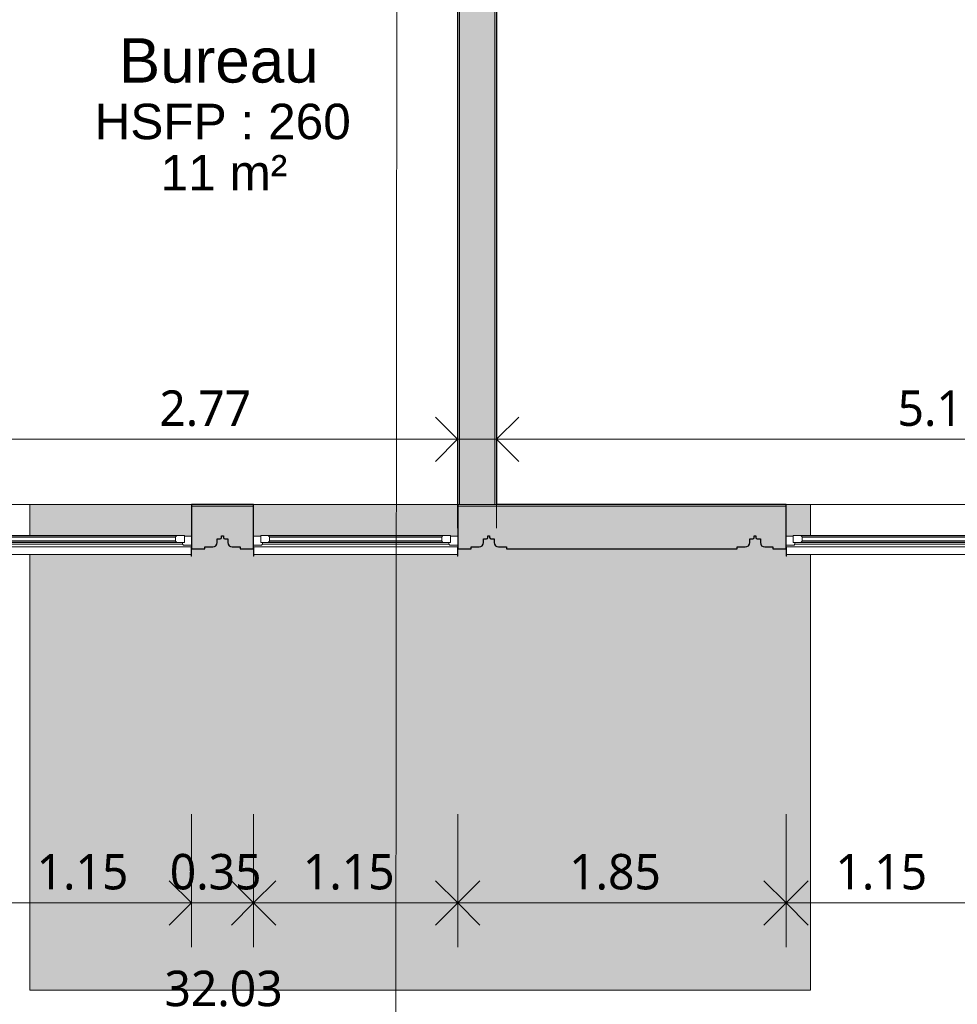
# Model space of a CAD drawing. Header units: millimetres. Extents: x -61176 to 31560, y -11428 to 53287.
# Tile 19 of 124: x -6387 to -1105, y -5665 to -116. Entities that reach past the tile are written whole.
import ezdxf

# ---------------------------------------------------------------- set-up
doc = ezdxf.new("R2010")
doc.units = ezdxf.units.MM
for name, color, linetype, lineweight in [('A-ANNO-DIMS', 211, 'Continuous', 9), ('A-ANNO-DIMS-100', 211, 'Continuous', 9), ('A-AREA-IDEN', 2, 'Continuous', 9), ('A-FLOR', 192, 'Continuous', 9), ('A-FLOR-PATT', 8, 'Continuous', 9), ('A-GLAZ', 151, 'Continuous', 9), ('A-GLAZ-SILL', 1, 'Continuous', 9), ('A-WALL', 113, 'Continuous', 9), ('A-WALL-PATT', 111, 'Continuous', 25), ('G-ANNO-SYMB', 111, 'Continuous', 9)]:
    doc.layers.add(name, color=color, linetype=linetype, lineweight=lineweight)
doc.styles.add('Arial_1', font='arial.ttf', dxfattribs={"height": 200})
doc.styles.add('Arial_B', font='txt', dxfattribs={"height": 250})
doc.styles.add('Trebuchet MS_B', font='txt', dxfattribs={"height": 200})
doc.dimstyles.new('Cotes_linéaires_rouge_2mm', dxfattribs={"dimscale": 304.8, "dimtxt": 206.190181, "dimasz": 0.410105, "dimexe": 0.82021, "dimexo": 0.0625, "dimgap": 0.065617, "dimtad": 1, "dimlfac": 0.001, "dimrnd": 0.01, "dimzin": 0, "dimdsep": 46, "dimtxsty": 'Trebuchet MS_B', "dimblk1": 'OPEN30', "dimblk2": 'OPEN30', "dimsah": 1, "dimcen": 0.09, "dimdle": 0.82021, "dimazin": 0, "dimtfac": 1, "dimtdec": 4, "dimtix": 1, "dimtmove": 0, "dimatfit": 3, "dimfxl": 1.64042, "dimfxlon": 1, "dimtvp": 1, "dimtolj": 1, "dimtzin": 0, "dimarcsym": 2})

# ---------------------------------------------------------------- blocks, each defined once
blk = doc.blocks.new('Fenêtre type 1 - 115 x 155 cm-1516674-Niveau 1')
at = {"layer": 'A-GLAZ'}
for p, q in [((575, 115), (-575, 115)), ((-575, 105), (-575, 115)), ((575, 115), (575, 105)), ((525, 100), (-525, 100)), ((-492.1, 90), (492.1, 90)), ((-485, 82.9), (485, 82.9)), ((485, 57.1), (-485, 57.1)), ((492.1, 50), (-492.1, 50))]:
    blk.add_line(p, q, dxfattribs=at)
at = {"layer": 'A-GLAZ', "lineweight": 18}
for p, q in [((-575, 105), (-575, 55)), ((-530, 105), (-575, 105)), ((-535, 90), (-535, 50)), ((-492.1, 90), (-535, 90)), ((-535, 55), (-535, 90)), ((-535, 90), (-525, 90)), ((-525, 100), (-530, 105)), ((-525, 90), (-525, 100)), ((-485, 82.9), (-492.1, 90)), ((-492.1, 50), (-485, 57.1)), ((-485, 57.1), (-485, 82.9)), ((-485, 80), (-485, 60)), ((485, 80), (-485, 80)), ((-485, 60), (485, 60)), ((492.1, 90), (485, 82.9)), ((485, 82.9), (485, 57.1)), ((485, 60), (485, 80)), ((485, 57.1), (492.1, 50)), ((535, 90), (492.1, 90)), ((530, 105), (525, 100)), ((525, 100), (525, 90)), ((525, 90), (535, 90)), ((575, 105), (530, 105)), ((535, 50), (535, 90)), ((535, 90), (535, 55)), ((575, 55), (575, 105)), ((-575, 55), (-535, 55)), ((-535, 50), (-492.1, 50)), ((492.1, 50), (535, 50)), ((535, 55), (575, 55))]:
    blk.add_line(p, q, dxfattribs=at)
at = {"layer": 'A-GLAZ-SILL'}
for p, q in [((-573, 166.5), (-575, 166.5)), ((-575, 152.3), (-575, 166.5)), ((-575, 166.5), (-573, 166.5)), ((-573, 166.5), (-573, 152.3)), ((575, 166.5), (573, 166.5)), ((573, 166.5), (575, 166.5)), ((573, 152.3), (573, 166.5)), ((575, 166.5), (575, 152.3)), ((-575, 125), (-575, 152.3)), ((-575, 115), (-575, 125)), ((-575, 105), (-575, 115)), ((573, 156.5), (-573, 156.5)), ((-573, 152.3), (-573, 115)), ((573, 153), (573, 156.5)), ((573, 115), (573, 152.3)), ((575, 152.3), (575, 125)), ((575, 125), (575, 115)), ((575, 115), (575, 105))]:
    blk.add_line(p, q, dxfattribs=at)
blk = doc.blocks.new('DIMBLOCK57-Niveau 1')
at = {"layer": 'A-ANNO-DIMS-100'}
for p, q in [((-21206.3, -5251.1), (-21206.3, -6001.1)), ((-21206.3, -5751.1), (-21206.3, -5251.1)), ((10820.9, -5251.1), (10820.9, -6001.1)), ((10820.9, -5751.1), (10820.9, -5251.1)), ((11070.9, -5751.1), (-21456.3, -5751.1))]:
    blk.add_line(p, q, dxfattribs=at)
at = {"layer": 'A-ANNO-DIMS-100', "lineweight": 25}
for p, q in [((-21206.3, -5751.1), (-21081.3, -5626.1)), ((10820.9, -5751.1), (10695.9, -5626.1)), ((-21206.3, -5751.1), (-21081.3, -5876.1)), ((10820.9, -5751.1), (10695.9, -5876.1))]:
    blk.add_line(p, q, dxfattribs=at)
at = {"layer": 'A-ANNO-DIMS-100', "color": 0, "insert": (-5571.9, -5475.2), "char_height": 200, "width": 910.033, "attachment_point": 1, "line_spacing_factor": 1.048425, "style": 'Trebuchet MS_B'}
blk.add_mtext('32.03', dxfattribs=at)
blk = doc.blocks.new('_Open30')
at = {"color": 0, "linetype": 'ByBlock', "lineweight": -2}
for p, q in [((-1, 0.268), (0, 0)), ((0, 0), (-1, -0.268)), ((0, 0), (-1, 0))]:
    blk.add_line(p, q, dxfattribs=at)
blk = doc.blocks.new('DIMBLOCK71-Niveau 1')
at = {"layer": 'A-ANNO-DIMS-100'}
for p, q in [((-6569.8, -4593.4), (-6569.8, -5343.4)), ((-6569.8, -5093.4), (-6569.8, -4593.4)), ((-5419.8, -4593.4), (-5419.8, -5343.4)), ((-5419.8, -5093.4), (-5419.8, -4593.4)), ((-6569.8, -5093.4), (-5419.8, -5093.4))]:
    blk.add_line(p, q, dxfattribs=at)
at = {"layer": 'A-ANNO-DIMS-100', "lineweight": 25}
for p, q in [((-6569.8, -5093.4), (-6694.8, -4968.4)), ((-6569.8, -5093.4), (-6444.8, -4968.4)), ((-5419.8, -5093.4), (-5544.8, -4968.4)), ((-6569.8, -5093.4), (-6694.8, -5218.4)), ((-6569.8, -5093.4), (-6444.8, -5218.4)), ((-5419.8, -5093.4), (-5544.8, -5218.4))]:
    blk.add_line(p, q, dxfattribs=at)
at = {"layer": 'A-ANNO-DIMS-100', "color": 0, "insert": (-6291.9, -4817.4), "char_height": 200, "width": 712.929, "attachment_point": 1, "line_spacing_factor": 1.048425, "style": 'Trebuchet MS_B'}
blk.add_mtext('1.15', dxfattribs=at)
blk = doc.blocks.new('DIMBLOCK72-Niveau 1')
at = {"layer": 'A-ANNO-DIMS-100'}
for p, q in [((-5419.8, -4593.4), (-5419.8, -5343.4)), ((-5419.8, -5093.4), (-5419.8, -4593.4)), ((-5069.8, -4593.4), (-5069.8, -5343.4)), ((-5069.8, -5093.4), (-5069.8, -4593.4)), ((-5419.8, -5093.4), (-5069.8, -5093.4))]:
    blk.add_line(p, q, dxfattribs=at)
at = {"layer": 'A-ANNO-DIMS-100', "lineweight": 25}
for p, q in [((-5419.8, -5093.4), (-5544.8, -4968.4)), ((-5069.8, -5093.4), (-4944.8, -4968.4)), ((-5419.8, -5093.4), (-5544.8, -5218.4)), ((-5069.8, -5093.4), (-4944.8, -5218.4))]:
    blk.add_line(p, q, dxfattribs=at)
at = {"layer": 'A-ANNO-DIMS-100', "color": 0, "insert": (-5541.9, -4817.4), "char_height": 200, "width": 712.929, "attachment_point": 1, "line_spacing_factor": 1.048425, "style": 'Trebuchet MS_B'}
blk.add_mtext('0.35', dxfattribs=at)
blk = doc.blocks.new('DIMBLOCK73-Niveau 1')
at = {"layer": 'A-ANNO-DIMS-100'}
for p, q in [((-5069.8, -4593.4), (-5069.8, -5343.4)), ((-5069.8, -5093.4), (-5069.8, -4593.4)), ((-3919.8, -4593.4), (-3919.8, -5343.4)), ((-3919.8, -5093.4), (-3919.8, -4593.4)), ((-5069.8, -5093.4), (-3919.8, -5093.4))]:
    blk.add_line(p, q, dxfattribs=at)
at = {"layer": 'A-ANNO-DIMS-100', "lineweight": 25}
for p, q in [((-5069.8, -5093.4), (-5194.8, -4968.4)), ((-5069.8, -5093.4), (-4944.8, -4968.4)), ((-3919.8, -5093.4), (-4044.8, -4968.4)), ((-3919.8, -5093.4), (-3794.8, -4968.4)), ((-5069.8, -5093.4), (-5194.8, -5218.4)), ((-5069.8, -5093.4), (-4944.8, -5218.4)), ((-3919.8, -5093.4), (-4044.8, -5218.4)), ((-3919.8, -5093.4), (-3794.8, -5218.4))]:
    blk.add_line(p, q, dxfattribs=at)
at = {"layer": 'A-ANNO-DIMS-100', "color": 0, "insert": (-4791.9, -4817.4), "char_height": 200, "width": 712.929, "attachment_point": 1, "line_spacing_factor": 1.048425, "style": 'Trebuchet MS_B'}
blk.add_mtext('1.15', dxfattribs=at)
blk = doc.blocks.new('DIMBLOCK74-Niveau 1')
at = {"layer": 'A-ANNO-DIMS-100'}
for p, q in [((-3919.8, -4593.4), (-3919.8, -5343.4)), ((-3919.8, -5093.4), (-3919.8, -4593.4)), ((-2069.8, -4593.4), (-2069.8, -5343.4)), ((-2069.8, -5093.4), (-2069.8, -4593.4)), ((-3919.8, -5093.4), (-2069.8, -5093.4))]:
    blk.add_line(p, q, dxfattribs=at)
at = {"layer": 'A-ANNO-DIMS-100', "lineweight": 25}
for p, q in [((-3919.8, -5093.4), (-4044.8, -4968.4)), ((-3919.8, -5093.4), (-3794.8, -4968.4)), ((-2069.8, -5093.4), (-2194.8, -4968.4)), ((-2069.8, -5093.4), (-1944.8, -4968.4)), ((-3919.8, -5093.4), (-4044.8, -5218.4)), ((-3919.8, -5093.4), (-3794.8, -5218.4)), ((-2069.8, -5093.4), (-2194.8, -5218.4)), ((-2069.8, -5093.4), (-1944.8, -5218.4))]:
    blk.add_line(p, q, dxfattribs=at)
at = {"layer": 'A-ANNO-DIMS-100', "color": 0, "insert": (-3291.9, -4817.4), "char_height": 200, "width": 712.929, "attachment_point": 1, "line_spacing_factor": 1.048425, "style": 'Trebuchet MS_B'}
blk.add_mtext('1.85', dxfattribs=at)
blk = doc.blocks.new('DIMBLOCK75-Niveau 1')
at = {"layer": 'A-ANNO-DIMS-100'}
for p, q in [((-2069.8, -4593.4), (-2069.8, -5343.4)), ((-2069.8, -5093.4), (-2069.8, -4593.4)), ((-919.8, -4593.4), (-919.8, -5343.4)), ((-919.8, -5093.4), (-919.8, -4593.4)), ((-2069.8, -5093.4), (-919.8, -5093.4))]:
    blk.add_line(p, q, dxfattribs=at)
at = {"layer": 'A-ANNO-DIMS-100', "lineweight": 25}
for p, q in [((-2069.8, -5093.4), (-2194.8, -4968.4)), ((-2069.8, -5093.4), (-1944.8, -4968.4)), ((-919.8, -5093.4), (-1044.8, -4968.4)), ((-2069.8, -5093.4), (-2194.8, -5218.4)), ((-2069.8, -5093.4), (-1944.8, -5218.4)), ((-919.8, -5093.4), (-1044.8, -5218.4))]:
    blk.add_line(p, q, dxfattribs=at)
at = {"layer": 'A-ANNO-DIMS-100', "color": 0, "insert": (-1791.9, -4817.4), "char_height": 200, "width": 712.929, "attachment_point": 1, "line_spacing_factor": 1.048425, "style": 'Trebuchet MS_B'}
blk.add_mtext('1.15', dxfattribs=at)
blk = doc.blocks.new('DIMBLOCK136-Niveau 1')
at = {"layer": 'A-ANNO-DIMS-100'}
for p, q in [((-6686.6, -2980.8), (-6686.6, -2230.8)), ((-3920.7, -2980.8), (-3920.7, -2230.8)), ((-3670.7, -2480.8), (-6936.6, -2480.8)), ((-6686.6, -2480.8), (-6686.6, -2980.8)), ((-3920.7, -2480.8), (-3920.7, -2980.8))]:
    blk.add_line(p, q, dxfattribs=at)
at = {"layer": 'A-ANNO-DIMS-100', "lineweight": 25}
for p, q in [((-6686.6, -2480.8), (-6561.6, -2355.8)), ((-3920.7, -2480.8), (-4045.7, -2355.8)), ((-6686.6, -2480.8), (-6561.6, -2605.8)), ((-3920.7, -2480.8), (-4045.7, -2605.8))]:
    blk.add_line(p, q, dxfattribs=at)
at = {"layer": 'A-ANNO-DIMS-100', "color": 0, "insert": (-5600.7, -2204.9), "char_height": 200, "width": 712.929, "attachment_point": 1, "line_spacing_factor": 1.048425, "style": 'Trebuchet MS_B'}
blk.add_mtext('2.77', dxfattribs=at)
blk = doc.blocks.new('DIMBLOCK137-Niveau 1')
at = {"layer": 'A-ANNO-DIMS-100'}
for p, q in [((-3700.7, -2980.8), (-3700.7, -2230.8)), ((1410.9, -2980.8), (1410.9, -2230.8)), ((1660.9, -2480.8), (-3950.7, -2480.8)), ((-3700.7, -2480.8), (-3700.7, -2980.8)), ((1410.9, -2480.8), (1410.9, -2980.8))]:
    blk.add_line(p, q, dxfattribs=at)
at = {"layer": 'A-ANNO-DIMS-100', "lineweight": 25}
for p, q in [((-3700.7, -2480.8), (-3575.7, -2355.8)), ((1410.9, -2480.8), (1285.9, -2355.8)), ((-3700.7, -2480.8), (-3575.7, -2605.8)), ((1410.9, -2480.8), (1285.9, -2605.8))]:
    blk.add_line(p, q, dxfattribs=at)
at = {"layer": 'A-ANNO-DIMS-100', "color": 0, "insert": (-1441.9, -2204.9), "char_height": 200, "width": 712.929, "attachment_point": 1, "rotation": 360, "line_spacing_factor": 1.048425, "style": 'Trebuchet MS_B'}
blk.add_mtext('5.11', dxfattribs=at)

msp = doc.modelspace()

# ---------------------------------------------------------------- hatches: boundary and pattern name
at = {"layer": 'A-FLOR-PATT'}
h = msp.add_hatch(color=9, dxfattribs=at)
h.paths.add_polyline_path([(-2069.823, -3027.468), (-2029.823, -3027.468), (-2029.823, -3022.468), (-1932.369, -3022.468), (-1932.369, -2847.468), (-2069.823, -2847.468), (-2069.823, -3024.114)])
h.paths.add_polyline_path([(-3921.823, -3027.468), (-3919.823, -3027.468), (-3920.657, -2847.468), (-5069.823, -2847.468), (-5069.823, -3027.468), (-5029.823, -3027.468), (-5029.823, -3022.468), (-3959.823, -3022.468), (-3959.823, -3027.468)])
h.paths.add_polyline_path([(-5459.823, -3027.468), (-5419.823, -3027.468), (-5419.823, -2847.468), (-6329.941, -2847.468), (-6329.941, -3022.468), (-5459.823, -3022.468)])
h = msp.add_hatch(color=9, dxfattribs=at)
h.paths.add_polyline_path([(-2374.623, -3097.468), (-2344.823, -3097.468), (-2344.823, -3087.468), (-2299.823, -3087.468), (-2287.323, -3084.119), (-2278.172, -3074.968), (-2274.823, -3062.468), (-2274.823, -3042.265), (-2257.323, -3042.265), (-2252.02, -3040.068), (-2249.823, -3034.765), (-2249.823, -3024.114), (-2239.823, -3024.114), (-2239.823, -3034.765), (-2236.938, -3040.353), (-2232.323, -3042.265), (-2214.823, -3042.265), (-2214.823, -3062.468), (-2211.474, -3074.968), (-2202.323, -3084.119), (-2189.823, -3087.468), (-2144.823, -3088.147), (-2144.823, -3097.468), (-2069.823, -3097.468), (-2069.823, -2847.468), (-3919.823, -2847.468), (-3919.823, -3097.468), (-3844.823, -3097.468), (-3844.823, -3087.468), (-3799.823, -3087.468), (-3787.323, -3084.119), (-3778.172, -3074.968), (-3774.823, -3062.468), (-3774.823, -3042.265), (-3757.323, -3042.265), (-3751.735, -3039.38), (-3749.823, -3034.765), (-3749.823, -3024.114), (-3739.823, -3024.114), (-3739.823, -3034.765), (-3737.626, -3040.068), (-3732.323, -3042.265), (-3714.823, -3042.265), (-3714.823, -3062.468), (-3711.474, -3074.968), (-3702.323, -3084.119), (-3689.823, -3087.468), (-3644.823, -3087.468), (-3644.823, -3097.468), (-2645.603, -3097.468)])
h.paths.add_polyline_path([(-5114.823, -3097.468), (-5069.823, -3097.468), (-5069.823, -2847.468), (-5419.823, -2847.468), (-5419.823, -3097.468), (-5344.823, -3097.468), (-5344.823, -3087.468), (-5299.823, -3087.468), (-5287.323, -3084.119), (-5278.172, -3074.968), (-5274.823, -3062.468), (-5274.823, -3042.265), (-5257.323, -3042.265), (-5252.02, -3040.068), (-5249.823, -3034.765), (-5249.823, -3024.114), (-5239.823, -3024.114), (-5239.823, -3034.765), (-5236.938, -3040.353), (-5232.323, -3042.265), (-5214.823, -3042.265), (-5214.823, -3062.468), (-5211.474, -3074.968), (-5202.323, -3084.119), (-5189.823, -3087.468), (-5144.823, -3088.147), (-5144.823, -3097.468)])
h = msp.add_hatch(color=9, dxfattribs=at)
h.paths.add_polyline_path([(-4668.722, -5584.238), (-1932.369, -5584.238), (-1932.369, -3128.968), (-2067.823, -3128.341), (-2067.823, -3124.753), (-2069.823, -3124.753), (-2069.823, -3097.468), (-2144.823, -3097.468), (-2144.823, -3087.468), (-2189.823, -3087.468), (-2202.323, -3084.119), (-2211.474, -3074.968), (-2214.823, -3062.468), (-2214.823, -3042.265), (-2232.323, -3042.265), (-2237.911, -3039.38), (-2239.823, -3034.765), (-2239.823, -3024.114), (-2249.823, -3024.114), (-2249.823, -3034.765), (-2252.02, -3040.068), (-2257.323, -3042.265), (-2274.823, -3042.265), (-2274.823, -3062.468), (-2278.172, -3074.968), (-2287.323, -3084.119), (-2299.823, -3087.468), (-2344.823, -3087.468), (-2344.823, -3097.468), (-3644.823, -3097.468), (-3644.823, -3087.468), (-3689.823, -3087.468), (-3702.323, -3084.119), (-3711.474, -3074.968), (-3714.823, -3062.468), (-3714.823, -3042.265), (-3732.323, -3042.265), (-3737.626, -3040.068), (-3739.823, -3034.765), (-3739.823, -3024.114), (-3749.823, -3024.114), (-3749.823, -3034.765), (-3752.708, -3040.353), (-3757.323, -3042.265), (-3774.823, -3042.265), (-3774.823, -3062.468), (-3778.172, -3074.968), (-3787.323, -3084.119), (-3799.823, -3087.468), (-3844.823, -3087.468), (-3844.823, -3097.468), (-3919.823, -3097.468), (-3919.823, -3124.753), (-3921.254, -3125.472), (-3920.342, -3127.594), (-3921.103, -3128.968), (-3919.823, -3129.801), (-3921.823, -3131.674), (-3921.823, -3128.968), (-5067.823, -3128.341), (-5067.823, -3124.753), (-5069.823, -3124.753), (-5069.823, -3097.468), (-5144.823, -3097.468), (-5144.823, -3087.468), (-5189.823, -3087.468), (-5202.323, -3084.119), (-5211.474, -3074.968), (-5214.823, -3062.468), (-5214.823, -3042.265), (-5232.323, -3042.265), (-5237.911, -3039.38), (-5239.823, -3034.765), (-5239.823, -3024.114), (-5249.823, -3024.114), (-5249.823, -3034.765), (-5252.02, -3040.068), (-5257.323, -3042.265), (-5274.823, -3042.265), (-5274.823, -3062.468), (-5278.172, -3074.968), (-5287.323, -3084.119), (-5299.823, -3087.468), (-5344.823, -3087.468), (-5344.823, -3097.468), (-5419.823, -3097.468), (-5419.823, -3124.753), (-5421.254, -3125.472), (-5420.342, -3127.594), (-5421.103, -3128.968), (-5419.823, -3129.801), (-5421.823, -3131.674), (-5421.823, -3128.968), (-6329.941, -3128.968), (-6329.941, -5584.238)])
h.paths.add_polyline_path([(-3921.823, -3134.849), (-3921.823, -3131.674), (-3919.823, -3132.325)])
h.paths.add_polyline_path([(-5421.823, -3134.849), (-5421.823, -3131.674), (-5419.823, -3132.325)])
at = {"layer": 'A-WALL', "transparency": 33554534}
msp.add_hatch(color=55, dxfattribs=at).paths.add_polyline_path([(-3710.657, -2847.468), (-3710.657, 3948.989), (-3910.657, 3948.989), (-3910.657, 2310.394), (-3763.749, 2310.394), (-3763.749, 2240.394), (-3910.657, 2240.394), (-3910.657, -2847.468)])
h = msp.add_hatch(color=55, dxfattribs=at)
h.paths.add_polyline_path([(5080.177, -2857.468), (6930.177, -2857.468), (6930.177, -2847.468), (5080.177, -2847.468)])
h.paths.add_polyline_path([(3755.177, -2857.468), (3930.177, -2857.468), (3930.177, -2847.468), (3580.177, -2847.468), (3580.177, -2857.468)])
h.paths.add_polyline_path([(8080.177, -2857.468), (8430.177, -2857.468), (8430.177, -2847.468), (8080.177, -2847.468)])
h.paths.add_polyline_path([(9580.177, -2857.468), (10570.885, -2857.468), (10570.885, -2847.468), (9580.177, -2847.468)])
h.paths.add_polyline_path([(-744.823, -2857.468), (-569.823, -2857.468), (-569.823, -2847.468), (-919.823, -2847.468), (-919.823, -2857.468)])
h.paths.add_polyline_path([(-2069.823, -2857.468), (-2069.823, -2847.468), (-3919.823, -2847.468), (-3919.823, -2857.468), (-2374.623, -2857.468)])
h.paths.add_polyline_path([(2430.177, -2857.468), (2430.177, -2847.468), (580.177, -2847.468), (580.177, -2857.468), (2125.377, -2857.468)])
h.paths.add_polyline_path([(-5244.823, -2857.468), (-5069.823, -2857.468), (-5069.823, -2847.468), (-5419.823, -2847.468), (-5419.823, -2857.468)])
h.paths.add_polyline_path([(-6569.823, -2857.468), (-6569.823, -2847.468), (-8419.823, -2847.468), (-8419.823, -2857.468), (-6874.623, -2857.468)])
h.paths.add_polyline_path([(-15874.623, -2857.468), (-15569.823, -2857.468), (-15569.823, -2847.468), (-17419.823, -2847.468), (-17419.823, -2857.468), (-16807.432, -2857.468)])
h.paths.add_polyline_path([(-14069.823, -2857.468), (-14069.823, -2847.468), (-14419.823, -2847.468), (-14419.823, -2857.468), (-14109.941, -2857.468)])
h.paths.add_polyline_path([(-11374.623, -2857.468), (-11069.823, -2857.468), (-11069.823, -2847.468), (-12919.823, -2847.468), (-12919.823, -2857.468), (-11412.45, -2857.468)])
h.paths.add_polyline_path([(-9744.823, -2857.468), (-9569.823, -2857.468), (-9569.823, -2847.468), (-9919.823, -2847.468), (-9919.823, -2857.468)])
h.paths.add_polyline_path([(-20853.669, -2857.468), (-20069.823, -2857.468), (-20069.823, -2847.468), (-20966.253, -2847.468), (-20966.253, -2857.468)])
h.paths.add_polyline_path([(-18569.823, -2857.468), (-18569.823, -2847.468), (-18919.823, -2847.468), (-18919.823, -2857.468), (-18744.823, -2857.468)])
at = {"layer": 'A-WALL-PATT', "transparency": 33554534}
h = msp.add_hatch(color=55, dxfattribs=at)
h.paths.add_polyline_path([(-3919.823, -2847.468), (-3910.657, -2847.468), (-3910.657, 2240.394), (-3920.657, 2240.394), (-3920.657, -2847.468)])
h.paths.add_polyline_path([(-3920.657, 2310.394), (-3910.657, 2310.394), (-3910.657, 3948.989), (-3920.657, 3948.989), (-3920.657, 3352.635)])
msp.add_hatch(color=55, dxfattribs=at).paths.add_polyline_path([(-3710.657, -2847.468), (-3700.657, -2847.468), (-3700.657, 3948.989), (-3710.657, 3948.989), (-3710.657, -2044.239)])
at = {"layer": 'A-WALL-PATT', "lineweight": 9, "transparency": 33554534}
h = msp.add_hatch(color=8, dxfattribs=at)
h.paths.add_polyline_path([(9580.177, -3097.468), (9655.177, -3097.468), (9655.177, -3087.468), (9700.177, -3087.468), (9712.677, -3084.119), (9721.828, -3074.968), (9725.177, -3062.468), (9725.177, -3042.265), (9742.677, -3042.265), (9747.98, -3040.068), (9750.177, -3034.765), (9750.177, -3024.114), (9760.177, -3024.114), (9760.177, -3034.765), (9762.374, -3040.068), (9767.677, -3042.265), (9785.177, -3042.265), (9785.177, -3062.468), (9788.526, -3074.968), (9797.677, -3084.119), (9810.177, -3087.468), (9855.177, -3087.468), (9855.177, -3097.468), (10580.885, -3097.468), (10580.885, -2857.468), (9580.177, -2857.468), (9580.177, -2972.468)])
h.paths.add_polyline_path([(3655.177, -3097.468), (3655.177, -3087.468), (3700.177, -3087.468), (3712.677, -3084.119), (3721.828, -3074.968), (3725.177, -3062.468), (3725.177, -3042.265), (3742.677, -3042.265), (3747.98, -3040.068), (3750.177, -3034.765), (3750.177, -3024.114), (3760.177, -3024.114), (3760.938, -3036.603), (3762.374, -3040.068), (3767.677, -3042.265), (3785.177, -3042.265), (3785.177, -3062.468), (3788.526, -3074.968), (3797.677, -3084.119), (3810.177, -3087.468), (3855.177, -3087.468), (3855.177, -3097.468), (3930.177, -3097.468), (3930.177, -2857.468), (3580.177, -2857.468), (3580.177, -3097.468)])
h.paths.add_polyline_path([(6121.243, -3097.468), (6655.177, -3097.468), (6655.177, -3087.468), (6700.177, -3087.468), (6712.677, -3084.119), (6721.828, -3074.968), (6725.177, -3062.468), (6725.177, -3042.265), (6742.677, -3042.265), (6747.98, -3040.068), (6750.177, -3034.765), (6750.177, -3024.114), (6760.177, -3024.114), (6760.177, -3034.765), (6762.374, -3040.068), (6767.677, -3042.265), (6785.177, -3042.265), (6785.177, -3062.468), (6788.526, -3074.968), (6797.677, -3084.119), (6810.177, -3087.468), (6855.177, -3087.468), (6855.177, -3097.468), (6930.177, -3097.468), (6930.177, -2857.468), (5080.177, -2857.468), (5080.177, -3097.468), (5155.177, -3097.468), (5155.177, -3087.468), (5200.177, -3087.468), (5212.677, -3084.119), (5221.828, -3074.968), (5225.177, -3062.468), (5225.177, -3042.265), (5242.677, -3042.265), (5247.98, -3040.068), (5250.177, -3034.765), (5250.177, -3024.114), (5260.177, -3024.114), (5260.177, -3034.765), (5262.374, -3040.068), (5267.677, -3042.265), (5285.177, -3042.265), (5285.177, -3062.468), (5288.526, -3074.968), (5297.677, -3084.119), (5310.177, -3087.468), (5355.177, -3087.468), (5355.177, -3097.468), (5446.87, -3097.468)])
h.paths.add_polyline_path([(8155.177, -3097.468), (8155.177, -3087.468), (8200.177, -3087.468), (8212.677, -3084.119), (8221.828, -3074.968), (8225.177, -3062.468), (8225.177, -3042.265), (8242.677, -3042.265), (8247.98, -3040.068), (8250.177, -3034.765), (8250.177, -3024.114), (8260.177, -3024.114), (8260.177, -3034.765), (8262.374, -3040.068), (8267.677, -3042.265), (8285.177, -3042.265), (8285.177, -3062.468), (8288.526, -3074.968), (8297.677, -3084.119), (8310.177, -3087.468), (8355.177, -3087.468), (8355.177, -3097.468), (8430.177, -3097.468), (8430.177, -2857.468), (8080.177, -2857.468), (8080.177, -3097.468), (8144.362, -3097.468)])
h.paths.add_polyline_path([(-2645.603, -3097.468), (-2344.823, -3097.468), (-2344.823, -3087.468), (-2299.823, -3087.468), (-2287.323, -3084.119), (-2278.172, -3074.968), (-2274.823, -3062.468), (-2274.823, -3042.265), (-2257.323, -3042.265), (-2252.02, -3040.068), (-2249.823, -3034.765), (-2249.823, -3024.114), (-2239.823, -3024.114), (-2239.823, -3034.765), (-2237.626, -3040.068), (-2232.323, -3042.265), (-2214.823, -3042.265), (-2214.823, -3062.468), (-2211.474, -3074.968), (-2202.323, -3084.119), (-2189.823, -3087.468), (-2144.823, -3087.468), (-2144.823, -3097.468), (-2069.823, -3097.468), (-2069.823, -2857.468), (-3919.823, -2857.468), (-3919.823, -3097.468), (-3844.823, -3097.468), (-3844.823, -3087.468), (-3799.823, -3087.468), (-3787.323, -3084.119), (-3778.172, -3074.968), (-3774.823, -3062.468), (-3774.823, -3042.265), (-3757.323, -3042.265), (-3752.02, -3040.068), (-3749.823, -3034.765), (-3749.823, -3024.114), (-3739.823, -3024.114), (-3739.823, -3034.765), (-3737.626, -3040.068), (-3732.323, -3042.265), (-3714.823, -3042.265), (-3714.823, -3062.468), (-3711.474, -3074.968), (-3702.323, -3084.119), (-3689.823, -3087.468), (-3644.823, -3087.468), (-3644.823, -3097.468), (-3319.976, -3097.468)])
h.paths.add_polyline_path([(2155.177, -3097.468), (2155.177, -3087.468), (2200.177, -3087.468), (2212.677, -3084.119), (2221.828, -3074.968), (2225.177, -3062.468), (2225.177, -3042.265), (2242.677, -3042.265), (2247.98, -3040.068), (2250.177, -3034.765), (2250.177, -3024.114), (2260.177, -3024.114), (2260.177, -3034.765), (2262.374, -3040.068), (2267.677, -3042.265), (2285.177, -3042.265), (2285.177, -3062.468), (2288.526, -3074.968), (2297.677, -3084.119), (2310.177, -3087.468), (2355.177, -3087.468), (2355.177, -3097.468), (2430.177, -3097.468), (2430.177, -2857.468), (580.177, -2857.468), (580.177, -3097.468), (655.177, -3097.468), (655.177, -3087.468), (700.177, -3087.468), (712.677, -3084.119), (721.828, -3074.968), (725.177, -3062.468), (726.261, -3042.265), (742.677, -3042.265), (747.98, -3040.068), (750.177, -3034.765), (750.177, -3024.114), (760.177, -3024.114), (760.177, -3034.765), (762.374, -3040.068), (767.677, -3042.265), (785.177, -3042.265), (785.177, -3062.468), (788.526, -3074.968), (797.677, -3084.119), (810.177, -3087.468), (855.177, -3087.468), (855.177, -3097.468), (2125.377, -3097.468)])
h.paths.add_polyline_path([(-622.485, -3097.468), (-569.823, -3097.468), (-569.823, -2857.468), (-919.823, -2857.468), (-919.823, -3097.468), (-844.823, -3097.468), (-844.823, -3087.468), (-799.823, -3087.468), (-787.323, -3084.119), (-778.172, -3074.968), (-774.823, -3062.468), (-774.823, -3042.265), (-757.323, -3042.265), (-752.02, -3040.068), (-749.823, -3034.765), (-749.823, -3024.114), (-739.823, -3024.114), (-739.823, -3034.765), (-737.626, -3040.068), (-732.323, -3042.265), (-714.823, -3042.265), (-714.823, -3062.468), (-711.474, -3074.968), (-702.323, -3084.119), (-689.823, -3087.468), (-644.823, -3087.468), (-644.823, -3097.468)])
h.paths.add_polyline_path([(-9919.823, -3097.468), (-9844.823, -3097.468), (-9844.823, -3087.468), (-9799.823, -3087.468), (-9787.323, -3084.119), (-9778.172, -3074.968), (-9774.823, -3062.468), (-9774.823, -3042.265), (-9757.323, -3042.265), (-9752.02, -3040.068), (-9749.823, -3034.765), (-9749.823, -3024.114), (-9739.823, -3024.114), (-9739.823, -3034.765), (-9737.626, -3040.068), (-9732.323, -3042.265), (-9714.823, -3042.265), (-9714.823, -3062.468), (-9711.474, -3074.968), (-9702.323, -3084.119), (-9689.823, -3087.468), (-9644.823, -3087.468), (-9644.823, -3097.468), (-9569.823, -3097.468), (-9569.823, -2857.468), (-9919.823, -2857.468), (-9919.823, -2972.468)])
h.paths.add_polyline_path([(-11069.823, -3097.468), (-11069.823, -2857.468), (-12919.823, -2857.468), (-12919.823, -3097.468), (-12844.823, -3097.468), (-12844.823, -3087.468), (-12799.823, -3087.468), (-12787.323, -3084.119), (-12778.172, -3074.968), (-12774.823, -3062.468), (-12774.823, -3042.265), (-12757.323, -3042.265), (-12752.02, -3040.068), (-12749.823, -3034.765), (-12749.823, -3024.114), (-12739.823, -3024.114), (-12739.823, -3034.765), (-12737.626, -3040.068), (-12732.323, -3042.265), (-12714.823, -3042.265), (-12714.823, -3062.468), (-12711.474, -3074.968), (-12702.323, -3084.119), (-12689.823, -3087.468), (-12644.823, -3087.468), (-12644.823, -3097.468), (-11344.823, -3097.468), (-11344.823, -3087.468), (-11299.823, -3087.468), (-11287.323, -3084.119), (-11278.172, -3074.968), (-11274.823, -3062.468), (-11274.823, -3042.265), (-11257.323, -3042.265), (-11252.02, -3040.068), (-11249.823, -3034.765), (-11249.823, -3024.114), (-11239.823, -3024.114), (-11239.823, -3034.765), (-11237.626, -3040.068), (-11232.323, -3042.265), (-11214.823, -3042.265), (-11214.823, -3062.468), (-11211.474, -3074.968), (-11202.323, -3084.119), (-11189.823, -3087.468), (-11144.823, -3087.468), (-11144.823, -3097.468), (-11075.263, -3097.468)])
h.paths.add_polyline_path([(-6644.823, -3097.468), (-6569.823, -3097.468), (-6569.823, -2857.468), (-8419.823, -2857.468), (-8419.823, -3097.468), (-8344.823, -3097.468), (-8344.823, -3087.468), (-8299.823, -3087.468), (-8287.323, -3084.119), (-8278.172, -3074.968), (-8274.823, -3062.468), (-8274.823, -3042.265), (-8257.323, -3042.265), (-8252.02, -3040.068), (-8249.823, -3034.765), (-8249.823, -3024.114), (-8239.823, -3024.114), (-8239.823, -3034.765), (-8237.626, -3040.068), (-8232.323, -3042.265), (-8214.823, -3042.265), (-8214.823, -3062.468), (-8211.474, -3074.968), (-8202.323, -3084.119), (-8189.823, -3087.468), (-8144.823, -3087.468), (-8144.823, -3097.468), (-6844.823, -3097.468), (-6844.823, -3087.468), (-6799.823, -3087.468), (-6787.323, -3084.119), (-6778.172, -3074.968), (-6774.823, -3062.468), (-6774.823, -3042.265), (-6757.323, -3042.265), (-6752.02, -3040.068), (-6749.823, -3034.765), (-6749.823, -3024.114), (-6739.823, -3024.114), (-6739.823, -3034.765), (-6737.626, -3040.068), (-6732.323, -3042.265), (-6714.823, -3042.265), (-6714.823, -3062.468), (-6711.474, -3074.968), (-6702.323, -3084.119), (-6689.823, -3087.468), (-6644.823, -3087.468)])
h.paths.add_polyline_path([(-5344.823, -3097.468), (-5344.823, -3087.468), (-5299.823, -3087.468), (-5287.323, -3084.119), (-5278.172, -3074.968), (-5274.823, -3062.468), (-5274.823, -3042.265), (-5257.323, -3042.265), (-5252.02, -3040.068), (-5249.823, -3034.765), (-5249.823, -3024.114), (-5239.823, -3024.114), (-5239.823, -3034.765), (-5237.626, -3040.068), (-5232.323, -3042.265), (-5214.823, -3042.265), (-5214.823, -3062.468), (-5211.474, -3074.968), (-5202.323, -3084.119), (-5189.823, -3087.468), (-5144.823, -3087.468), (-5144.823, -3097.468), (-5069.823, -3097.468), (-5069.823, -2857.468), (-5419.823, -2857.468), (-5419.823, -3097.468)])
h.paths.add_polyline_path([(-17144.823, -3097.468), (-15844.823, -3097.468), (-15844.823, -3087.468), (-15795.873, -3086.41), (-15787.323, -3084.119), (-15778.172, -3074.968), (-15774.823, -3062.468), (-15774.823, -3042.265), (-15757.323, -3042.265), (-15752.02, -3040.068), (-15749.823, -3034.765), (-15749.823, -3024.114), (-15739.823, -3024.114), (-15739.823, -3034.765), (-15737.626, -3040.068), (-15732.323, -3042.265), (-15714.823, -3042.265), (-15714.823, -3062.468), (-15711.474, -3074.968), (-15702.323, -3084.119), (-15689.823, -3087.468), (-15644.823, -3087.468), (-15644.823, -3097.468), (-15569.823, -3097.468), (-15569.823, -2857.468), (-17419.823, -2857.468), (-17419.823, -3097.468), (-17344.823, -3097.468), (-17344.823, -3087.468), (-17299.823, -3087.468), (-17287.323, -3084.119), (-17278.172, -3074.968), (-17274.823, -3062.468), (-17274.823, -3042.265), (-17257.323, -3042.265), (-17252.02, -3040.068), (-17249.823, -3034.765), (-17249.823, -3024.114), (-17239.823, -3024.114), (-17239.823, -3034.765), (-17237.626, -3040.068), (-17232.323, -3042.265), (-17214.823, -3042.265), (-17214.823, -3062.468), (-17211.474, -3074.968), (-17202.323, -3084.119), (-17189.823, -3087.468), (-17144.823, -3087.468)])
h.paths.add_polyline_path([(-18644.823, -3097.468), (-18569.823, -3097.468), (-18569.823, -2857.468), (-18919.823, -2857.468), (-18919.823, -3097.468), (-18844.823, -3097.468), (-18844.823, -3087.468), (-18799.823, -3087.468), (-18787.323, -3084.119), (-18778.172, -3074.968), (-18774.823, -3062.468), (-18774.823, -3042.265), (-18757.323, -3042.265), (-18752.02, -3040.068), (-18749.823, -3034.765), (-18749.823, -3024.114), (-18739.823, -3024.114), (-18739.823, -3034.765), (-18737.626, -3040.068), (-18732.323, -3042.265), (-18714.823, -3042.265), (-18714.823, -3062.468), (-18711.474, -3074.968), (-18702.323, -3084.119), (-18689.823, -3087.468), (-18644.823, -3087.468)])
h.paths.add_polyline_path([(-14419.823, -3097.468), (-14344.823, -3097.468), (-14344.823, -3087.468), (-14299.823, -3087.468), (-14287.323, -3084.119), (-14278.172, -3074.968), (-14274.823, -3062.468), (-14274.823, -3042.265), (-14257.323, -3042.265), (-14252.02, -3040.068), (-14249.823, -3034.765), (-14249.823, -3024.114), (-14239.823, -3024.114), (-14239.823, -3034.765), (-14237.626, -3040.068), (-14232.323, -3042.265), (-14214.823, -3042.265), (-14214.823, -3062.468), (-14211.474, -3074.968), (-14202.323, -3084.119), (-14189.823, -3087.468), (-14144.823, -3087.468), (-14144.823, -3097.468), (-14069.823, -3097.468), (-14069.823, -2857.468), (-14419.823, -2857.468), (-14419.823, -2972.468)])
h.paths.add_polyline_path([(-20069.823, -3097.468), (-20069.823, -2857.468), (-21206.253, -2857.468), (-21206.253, -3097.468), (-20344.823, -3097.468), (-20344.823, -3087.468), (-20299.823, -3087.468), (-20287.323, -3084.119), (-20278.172, -3074.968), (-20274.823, -3062.468), (-20274.823, -3042.265), (-20257.323, -3042.265), (-20252.02, -3040.068), (-20249.823, -3034.765), (-20249.823, -3024.114), (-20239.823, -3024.114), (-20239.823, -3034.765), (-20237.626, -3040.068), (-20232.323, -3042.265), (-20214.823, -3042.265), (-20214.823, -3062.468), (-20211.474, -3074.968), (-20202.323, -3084.119), (-20189.823, -3087.468), (-20144.823, -3087.468), (-20144.823, -3097.468)])

# ---------------------------------------------------------------- linework, layer by layer
at = {"layer": 'A-FLOR'}
for p, q in [((-6756.595, -2847.468), (-3920.657, -2847.468)), ((-6329.941, -2847.468), (-6329.941, -3022.468)), ((-3919.823, -2847.468), (6930.177, -2847.468)), ((-1932.369, -3022.468), (-1932.369, -2847.468)), ((-6329.941, -3128.712), (-6329.941, -5584.238)), ((-1932.369, -5584.238), (-1932.369, -3128.754)), ((-6329.941, -5584.238), (-1932.369, -5584.238))]:
    msp.add_line(p, q, dxfattribs=at)
at = {"layer": 'A-WALL'}
for p, q in [((-3710.657, -2847.468), (-3710.657, 3948.989)), ((-3910.657, -2847.468), (-3910.657, 2240.394)), ((-5419.823, -2857.468), (-5069.823, -2857.468)), ((-3919.823, -2857.468), (-2069.823, -2857.468))]:
    msp.add_line(p, q, dxfattribs=at)
at = {"layer": 'A-WALL', "lineweight": 25}
for p, q in [((-3700.657, 3743.989), (-3700.657, -2847.468)), ((-3920.657, 2240.394), (-3920.657, -2847.468)), ((-5069.823, -2847.468), (-5419.823, -2847.468)), ((-5419.823, -2847.468), (-5419.823, -3097.468)), ((-5069.823, -3097.468), (-5069.823, -2847.468)), ((-3920.657, -2847.468), (-3919.823, -2847.468)), ((-3919.823, -2847.468), (-3919.823, -3097.468)), ((-2069.823, -2847.468), (-3700.657, -2847.468)), ((-2069.823, -3097.468), (-2069.823, -2847.468)), ((-5274.823, -3062.468), (-5274.823, -3042.265)), ((-5274.823, -3042.265), (-5257.323, -3042.265)), ((-5249.823, -3034.765), (-5249.823, -3024.114)), ((-5249.823, -3024.114), (-5239.823, -3024.114)), ((-5239.823, -3024.114), (-5239.823, -3034.765)), ((-5232.323, -3042.265), (-5214.823, -3042.265)), ((-5214.823, -3042.265), (-5214.823, -3062.468)), ((-3774.823, -3062.468), (-3774.823, -3042.265)), ((-3774.823, -3042.265), (-3757.323, -3042.265)), ((-3749.823, -3034.765), (-3749.823, -3024.114)), ((-3749.823, -3024.114), (-3739.823, -3024.114)), ((-3739.823, -3024.114), (-3739.823, -3034.765)), ((-3732.323, -3042.265), (-3714.823, -3042.265)), ((-3714.823, -3042.265), (-3714.823, -3062.468)), ((-2274.823, -3062.468), (-2274.823, -3042.265)), ((-2274.823, -3042.265), (-2257.323, -3042.265)), ((-2249.823, -3034.765), (-2249.823, -3024.114)), ((-2249.823, -3024.114), (-2239.823, -3024.114)), ((-2239.823, -3024.114), (-2239.823, -3034.765)), ((-2232.323, -3042.265), (-2214.823, -3042.265)), ((-2214.823, -3042.265), (-2214.823, -3062.468)), ((-5419.823, -3097.468), (-5344.823, -3097.468)), ((-5344.823, -3097.468), (-5344.823, -3087.468)), ((-5344.823, -3087.468), (-5299.823, -3087.468)), ((-5189.823, -3087.468), (-5144.823, -3087.468)), ((-5144.823, -3087.468), (-5144.823, -3097.468)), ((-5144.823, -3097.468), (-5069.823, -3097.468)), ((-3919.823, -3097.468), (-3844.823, -3097.468)), ((-3844.823, -3097.468), (-3844.823, -3087.468)), ((-3844.823, -3087.468), (-3799.823, -3087.468)), ((-3689.823, -3087.468), (-3644.823, -3087.468)), ((-3644.823, -3087.468), (-3644.823, -3097.468)), ((-3644.823, -3097.468), (-2344.823, -3097.468)), ((-2344.823, -3097.468), (-2344.823, -3087.468)), ((-2344.823, -3087.468), (-2299.823, -3087.468)), ((-2189.823, -3087.468), (-2144.823, -3087.468)), ((-2144.823, -3087.468), (-2144.823, -3097.468)), ((-2144.823, -3097.468), (-2069.823, -3097.468))]:
    msp.add_line(p, q, dxfattribs=at)
for centre, radius, start, end in [((-5257.323, -3034.765), 7.5, 270, 0), ((-5232.323, -3034.765), 7.5, 180, 270), ((-3757.323, -3034.765), 7.5, 270, 0), ((-3732.323, -3034.765), 7.5, 180, 270), ((-2257.323, -3034.765), 7.5, 270, 0), ((-2232.323, -3034.765), 7.5, 180, 270), ((-5299.823, -3062.468), 25, 270, 0), ((-5189.823, -3062.468), 25, 180, 270), ((-3799.823, -3062.468), 25, 270, 0), ((-3689.823, -3062.468), 25, 180, 270), ((-2299.823, -3062.468), 25, 270, 0), ((-2189.823, -3062.468), 25, 180, 270)]:
    msp.add_arc(centre, radius, start, end, dxfattribs=at)
at = {"layer": 'A-WALL'}
for centre, radius, start, end in [((-5257.323, -3034.765), 7.5, 270, 0), ((-5232.323, -3034.765), 7.5, 180, 270), ((-3757.323, -3034.765), 7.5, 270, 0), ((-3732.323, -3034.765), 7.5, 180, 270), ((-2257.323, -3034.765), 7.5, 270, 0), ((-2232.323, -3034.765), 7.5, 180, 270), ((-5299.823, -3062.468), 25, 270, 0), ((-5189.823, -3062.468), 25, 180, 270), ((-3799.823, -3062.468), 25, 270, 0), ((-3689.823, -3062.468), 25, 180, 270), ((-2299.823, -3062.468), 25, 270, 0), ((-2189.823, -3062.468), 25, 180, 270)]:
    msp.add_arc(centre, radius, start, end, dxfattribs=at)
at = {"layer": 'G-ANNO-SYMB'}
msp.add_line((-4272.493, -9978.874), (-4258.168, 4980.9), dxfattribs=at)

# ---------------------------------------------------------------- block references
at = {"layer": 'A-GLAZ', "rotation": 180}
for p in [(-5994.823, -2972.468), (-4494.823, -2972.468), (-1494.823, -2972.468)]:
    msp.add_blockref('Fenêtre type 1 - 115 x 155 cm-1516674-Niveau 1', p, dxfattribs=at)

# ---------------------------------------------------------------- texts
at = {"layer": 'A-AREA-IDEN', "attachment_point": 1}
for s, insert, char_height, width, style in [('Bureau', (-5828.965, -220.352), 250, 1451.05437, 'Arial_B'), ('HSFP : 260', (-5966.056, -589.493), 200, 1787.76312, 'Arial_1'), ('11 m²', (-5593.965, -878.266), 200, 881.85625, 'Arial_1')]:
    msp.add_mtext(s, dxfattribs=dict(at, insert=insert, char_height=char_height, width=width, style=style))

# ---------------------------------------------------------------- dimensions: what is measured, and where the dimension line sits
at = {"layer": 'A-ANNO-DIMS'}
dim = msp.add_linear_dim(base=(-6686.595, -2480.83), p1=(-3920.657, -2980.83), p2=(-6686.595, -2980.83), dimstyle='Cotes_linéaires_rouge_2mm', override={"dimpost": '<>', "dimfxl": 2765.938261}, dxfattribs=at)
dim.commit()
dim.dimension.update_dxf_attribs({"geometry": 'DIMBLOCK136-Niveau 1', "text_midpoint": (-5303.626, -2357.059)})
for base, p1, p2, angle, override, picture, middle in [((-3700.657, -2480.83), (1410.885, -2980.83), (-3700.657, -2980.83), 360, {"dimpost": '<>', "dimfxl": 5111.541526}, 'DIMBLOCK137-Niveau 1', (-1144.886, -2357.463)), ((-5419.823, -5093.352), (-6569.823, -4593.352), (-5419.823, -4593.352), 0, {"dimpost": '<>', "dimfxl": 1150}, 'DIMBLOCK71-Niveau 1', (-5994.823, -4969.985)), ((-5069.823, -5093.352), (-5419.823, -4593.352), (-5069.823, -4593.352), 0, {"dimpost": '<>', "dimfxl": 350}, 'DIMBLOCK72-Niveau 1', (-5244.823, -4969.581)), ((-3919.823, -5093.352), (-5069.823, -4593.352), (-3919.823, -4593.352), 0, {"dimpost": '<>', "dimfxl": 1150}, 'DIMBLOCK73-Niveau 1', (-4494.823, -4969.985)), ((-2069.823, -5093.352), (-3919.823, -4593.352), (-2069.823, -4593.352), 0, {"dimpost": '<>', "dimfxl": 1850}, 'DIMBLOCK74-Niveau 1', (-2994.823, -4969.581)), ((-919.823, -5093.352), (-2069.823, -4593.352), (-919.823, -4593.352), 0, {"dimpost": '<>', "dimfxl": 1150}, 'DIMBLOCK75-Niveau 1', (-1494.823, -4969.985)), ((-21206.253, -5751.077), (10820.885, -5251.077), (-21206.253, -5251.077), 0, {"dimpost": '<>', "dimfxl": 32027.137929}, 'DIMBLOCK57-Niveau 1', (-5192.684, -5627.306))]:
    dim = msp.add_linear_dim(base=base, p1=p1, p2=p2, angle=angle, dimstyle='Cotes_linéaires_rouge_2mm', override=override, dxfattribs=at)
    dim.commit()
    dim.dimension.update_dxf_attribs({"geometry": picture, "text_midpoint": middle})

doc.saveas('drawing.dxf')
